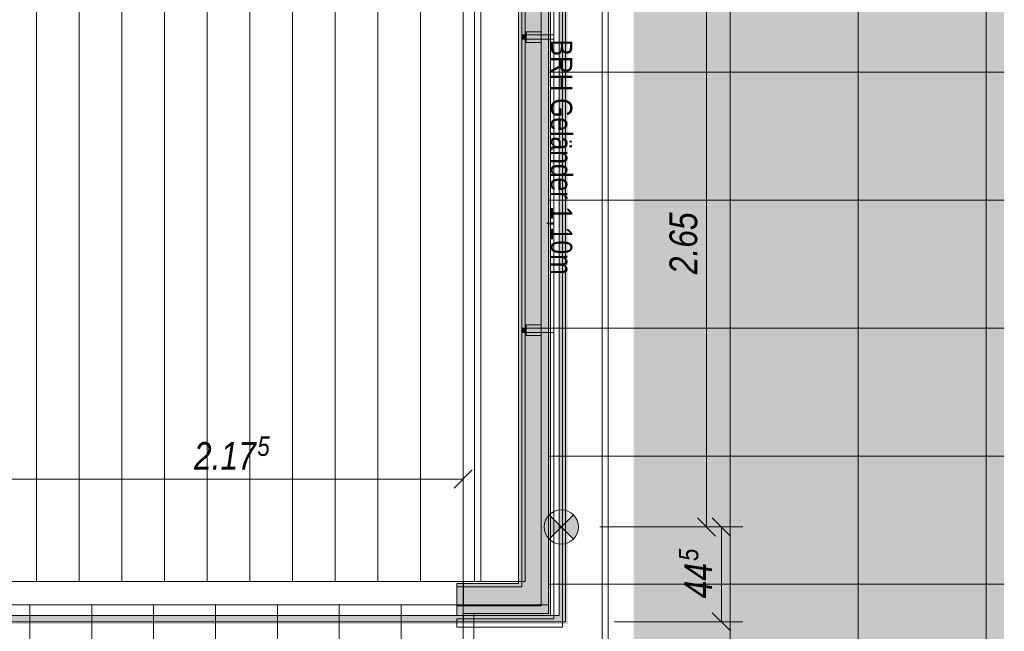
# Model space of a CAD drawing. Extents: x -620 to 300, y 62 to 1112.
# Tile 118 of 226: x -16 to 77, y 260 to 317. Entities that reach past the tile are written whole.
import ezdxf
from ezdxf.lldxf.tags import DXFTag

# ---------------------------------------------------------------- set-up
doc = ezdxf.new("R2010")
doc.units = 0
doc.layers.get('0').update_dxf_attribs({"lineweight": 13})
for name, color, linetype, lineweight, true_color in [('00_ E_ST_Handlaufleuchte', 7, 'Continuous', 13, 0xb2b200), ('00_E_ST_Handlaufleuchte_Bem', 7, 'Continuous', 5, 0x7d7d00), ('00_E_ST_Handlaufleuchte_Kabel', 3, 'Continuous', 18, 0x00ff00), ('00_E_ST_Handlaufleuchte–Handlauf-Position', 7, 'Continuous', 5, 0x0000b2), ('30 -33 Aussenwände- 7 Fassade_ Elemente', 7, 'Continuous', 9, 0x00aacc), ('30 -34 Innenwände- 6 Elemente', 7, 'Continuous', 9, 0xff6633), ('30 -35 Decken- 2.2 Treppen Außen', 9, 'Continuous', 9, 0x808080), ('30 -36 Dächer- 3 Dachbeläge', 7, 'Continuous', 15, 0x9999ff), ('30 -36 Dächer- 4 Dachbekleidungen', 7, 'Continuous', 9, 0xccccff), ('60- 61 allgemeine Ausstattung- 4 Terrassen', 9, 'Continuous', 9, 0x808080), ('70 -72 Beschriftung- 1 Beschriftung allgemein', 7, 'Continuous', 9, 0xff6633), ('iwb_Layout BA_Markierung', 7, 'Continuous', 9, 0xbadcdc)]:
    doc.layers.add(name, color=color, linetype=linetype, lineweight=lineweight, true_color=true_color)
doc.layers.add('70 -71 Achsen- 1 Gebäudeachsen', color=7, linetype='STRICHPUNKT2-A06CPVSFL0', lineweight=18)
doc.styles.get("Standard").update_dxf_attribs({"font": 'ARIALN.TTF'})
tags = doc.linetypes.add('grob-A06CPVSAL0', pattern=[14, 3, -8, 3]).pattern_tags.tags
tags[8:9] = [DXFTag(74, 4), DXFTag(75, 0), DXFTag(340, '0'), DXFTag(46, 0.0), DXFTag(50, 0.0), DXFTag(44, 0.0), DXFTag(45, 0.0)]
tags[6:7] = [DXFTag(74, 4), DXFTag(75, 0), DXFTag(340, '0'), DXFTag(46, 0.0), DXFTag(50, 0.0), DXFTag(44, 0.0), DXFTag(45, 0.0)]
tags[4:5] = [DXFTag(74, 4), DXFTag(75, 0), DXFTag(340, '0'), DXFTag(46, 0.0), DXFTag(50, 0.0), DXFTag(44, 0.0), DXFTag(45, 0.0)]
tags = doc.linetypes.add('STRICHPUNKT2-A06CPVSFL0', pattern=[12.7, 6.35, -3.175, 0, -3.175]).pattern_tags.tags
tags[10:11] = [DXFTag(74, 4), DXFTag(75, 0), DXFTag(340, '0'), DXFTag(46, 0.0), DXFTag(50, 0.0), DXFTag(44, 0.0), DXFTag(45, 0.0)]
tags[8:9] = [DXFTag(74, 4), DXFTag(75, 0), DXFTag(340, '0'), DXFTag(46, 0.0), DXFTag(50, 0.0), DXFTag(44, 0.0), DXFTag(45, 0.0)]
tags[6:7] = [DXFTag(74, 4), DXFTag(75, 0), DXFTag(340, '0'), DXFTag(46, 0.0), DXFTag(50, 0.0), DXFTag(44, 0.0), DXFTag(45, 0.0)]
tags[4:5] = [DXFTag(74, 4), DXFTag(75, 0), DXFTag(340, '0'), DXFTag(46, 0.0), DXFTag(50, 0.0), DXFTag(44, 0.0), DXFTag(45, 0.0)]

# ---------------------------------------------------------------- blocks, each defined once
blk = doc.blocks.new('Polygon-A06CPVS4L0')
at = {"color": 0, "linetype": 'ByBlock', "lineweight": -2, "ltscale": 0.13}
blk.add_solid([(41.831, 86.61), (41.664, 1083.814), (76.501, 86.518), (76.501, 1083.814)], dxfattribs=at)
blk = doc.blocks.new('Referenz-A06CPVSGL0')
at = {"layer": '30 -33 Aussenwände- 7 Fassade_ Elemente', "color": 0, "linetype": 'Continuous', "ltscale": 0.13}
for p, q in [((27.481, 264.653), (27.481, 372.513)), ((31.621, 372.513), (31.621, 264.653)), ((31.621, 264.653), (31.621, 372.513)), ((25.821, 220.253), (25.821, 264.653)), ((25.821, 264.653), (31.621, 264.653)), ((31.621, 264.653), (27.481, 264.653))]:
    blk.add_line(p, q, dxfattribs=at)
at = {"layer": '30 -34 Innenwände- 6 Elemente', "color": 0, "linetype": 'Continuous', "ltscale": 0.13}
for p, q in [((31.621, 372.513), (31.621, 264.653)), ((33.821, 262.453), (33.821, 372.513)), ((34.821, 372.513), (34.821, 261.453)), ((35.421, 260.853), (35.421, 372.513)), ((31.621, 264.653), (25.864, 264.653)), ((25.864, 264.653), (25.864, 262.453)), ((25.864, 262.453), (33.821, 262.453)), ((34.821, 261.453), (25.864, 261.453)), ((25.864, 261.453), (25.864, 260.853)), ((25.864, 260.853), (35.421, 260.853))]:
    blk.add_line(p, q, dxfattribs=at)
at = {"layer": '30 -35 Decken- 2.2 Treppen Außen', "color": 0, "linetype": 'Continuous', "ltscale": 0.13}
for p, q in [((25.821, 264.653), (-137.579, 264.653)), ((-100.96, 264.653), (25.821, 264.653)), ((25.821, 264.653), (25.821, 262.453)), ((25.821, 220.253), (25.821, 264.653)), ((25.821, 262.453), (25.821, 264.653)), ((-137.579, 262.453), (25.821, 262.453)), ((25.821, 262.453), (-101.427, 262.453)), ((-20.579, 262.453), (-14.779, 262.453)), ((-14.779, 262.453), (-8.979, 262.453)), ((-14.779, 222.453), (-14.779, 262.453)), ((-8.979, 262.453), (-3.179, 262.453)), ((-8.979, 222.453), (-8.979, 262.453)), ((-3.179, 262.453), (2.621, 262.453)), ((-3.179, 222.453), (-3.179, 262.453)), ((2.621, 262.453), (8.421, 262.453)), ((2.621, 222.453), (2.621, 262.453)), ((8.421, 262.453), (14.221, 262.453)), ((8.421, 222.453), (8.421, 262.453)), ((14.221, 262.453), (20.021, 262.453)), ((14.221, 222.453), (14.221, 262.453)), ((20.021, 262.453), (25.821, 262.453)), ((20.021, 222.453), (20.021, 262.453)), ((25.821, 261.453), (-137.579, 261.453)), ((-101.64, 261.453), (25.821, 261.453)), ((25.821, 261.453), (25.821, 260.853)), ((25.821, 260.853), (25.821, 261.453)), ((-137.579, 260.853), (25.821, 260.853)), ((25.821, 260.853), (-101.767, 260.853))]:
    blk.add_line(p, q, dxfattribs=at)
at = {"layer": '30 -35 Decken- 2.2 Treppen Außen', "color": 0, "linetype": 'grob-A06CPVSAL0', "ltscale": 0.13}
for p, q in [((25.821, 264.653), (-100.96, 264.653)), ((25.821, 220.253), (25.821, 264.653)), ((25.821, 262.453), (25.821, 264.653)), ((-101.427, 262.453), (25.821, 262.453)), ((-20.579, 262.453), (-14.779, 262.453)), ((-14.779, 262.453), (-8.979, 262.453)), ((-14.779, 222.453), (-14.779, 262.453)), ((-8.979, 262.453), (-3.179, 262.453)), ((-8.979, 222.453), (-8.979, 262.453)), ((-3.179, 262.453), (2.621, 262.453)), ((-3.179, 222.453), (-3.179, 262.453)), ((2.621, 262.453), (8.421, 262.453)), ((2.621, 222.453), (2.621, 262.453)), ((8.421, 262.453), (14.221, 262.453)), ((8.421, 222.453), (8.421, 262.453)), ((14.221, 262.453), (20.021, 262.453)), ((14.221, 222.453), (14.221, 262.453)), ((20.021, 262.453), (25.821, 262.453)), ((20.021, 222.453), (20.021, 262.453))]:
    blk.add_line(p, q, dxfattribs=at)
at = {"layer": '30 -36 Dächer- 3 Dachbeläge', "color": 0, "linetype": 'Continuous', "ltscale": 0.15}
for p, q in [((31.021, 376.053), (31.021, 264.453)), ((34.021, 261.453), (34.021, 376.053)), ((31.021, 264.453), (25.234, 264.453)), ((25.234, 264.453), (25.234, 261.453)), ((25.234, 261.453), (34.021, 261.453))]:
    blk.add_line(p, q, dxfattribs=at)
at = {"layer": '30 -36 Dächer- 3 Dachbeläge', "color": 0, "lineweight": 9}
for p, q in [((31.321, 315.903), (31.721, 315.903)), ((31.721, 315.903), (31.721, 315.503)), ((31.721, 315.503), (31.321, 315.503)), ((31.321, 288.403), (31.721, 288.403)), ((31.721, 288.003), (31.321, 288.003)), ((31.721, 288.403), (31.721, 288.003))]:
    blk.add_line(p, q, dxfattribs=at)
at = {"layer": '30 -36 Dächer- 3 Dachbeläge', "color": 0, "lineweight": 0}
for points in [[(31.021, 264.453), (31.021, 376.053), (34.021, 261.453)], [(34.021, 261.453), (31.021, 376.053), (34.021, 376.053)], [(31.721, 315.503), (31.721, 315.903), (31.321, 315.503)], [(31.321, 315.503), (31.721, 315.903), (31.321, 315.903)], [(31.721, 288.003), (31.721, 288.403), (31.321, 288.003)], [(31.321, 288.003), (31.721, 288.403), (31.321, 288.403)], [(25.234, 261.453), (25.234, 264.453), (31.021, 261.453)], [(31.021, 261.453), (25.234, 264.453), (31.021, 264.453)], [(31.021, 261.453), (31.021, 264.453), (34.021, 261.453)]]:
    blk.add_solid(points, dxfattribs=at)
at = {"layer": '30 -36 Dächer- 4 Dachbekleidungen', "color": 0, "linetype": 'Continuous', "ltscale": 0.13}
for p, q in [((31.321, 376.053), (31.321, 264.153)), ((33.121, 262.353), (33.121, 376.053)), ((34.321, 376.053), (34.321, 261.153)), ((35.121, 260.353), (35.121, 376.053)), ((33.121, 316.203), (31.721, 316.203)), ((31.721, 316.203), (31.721, 315.903)), ((33.121, 315.903), (31.721, 315.903)), ((31.721, 315.903), (31.721, 315.503)), ((33.121, 315.903), (34.321, 315.903)), ((34.321, 315.903), (34.321, 315.503)), ((31.721, 315.503), (33.121, 315.503)), ((31.721, 315.203), (31.721, 315.503)), ((33.121, 315.203), (31.721, 315.203)), ((34.321, 315.503), (33.121, 315.503)), ((33.121, 288.703), (31.721, 288.703)), ((31.721, 288.703), (31.721, 288.403)), ((33.121, 288.403), (31.721, 288.403)), ((31.721, 288.403), (31.721, 288.003)), ((31.721, 288.003), (33.121, 288.003)), ((31.721, 287.703), (31.721, 288.003)), ((33.121, 288.403), (34.321, 288.403)), ((34.321, 288.003), (33.121, 288.003)), ((34.321, 288.403), (34.321, 288.003)), ((33.121, 287.703), (31.721, 287.703)), ((31.321, 264.153), (25.234, 264.153)), ((25.234, 264.153), (25.234, 262.353)), ((25.234, 262.353), (33.121, 262.353)), ((34.321, 261.153), (25.234, 261.153)), ((25.234, 261.153), (25.234, 260.353)), ((25.234, 260.353), (35.121, 260.353))]:
    blk.add_line(p, q, dxfattribs=at)
at = {"layer": '60- 61 allgemeine Ausstattung- 4 Terrassen', "color": 0}
for p, q in [((50.841, 214.053), (50.841, 385.853)), ((38.841, 214.053), (38.841, 376.453)), ((62.841, 214.053), (62.841, 372.853)), ((74.841, 214.053), (74.841, 372.853)), ((-14.159, 264.653), (-14.159, 372.513)), ((-10.159, 264.653), (-10.159, 372.513)), ((-6.159, 264.653), (-6.159, 372.513)), ((-2.159, 264.653), (-2.159, 372.513)), ((1.841, 264.653), (1.841, 372.513)), ((5.841, 264.653), (5.841, 372.513)), ((9.841, 264.653), (9.841, 372.513)), ((13.841, 264.653), (13.841, 372.513)), ((17.841, 264.653), (17.841, 372.513)), ((21.841, 264.653), (21.841, 372.513)), ((25.841, 264.653), (25.841, 372.513)), ((26.901, 264.653), (26.901, 372.513)), ((33.821, 372.513), (33.821, 261.653)), ((33.821, 312.394), (76.533, 312.394)), ((33.821, 300.394), (76.533, 300.394)), ((33.821, 288.394), (76.533, 288.394)), ((33.821, 276.394), (76.533, 276.394)), ((-138.159, 264.653), (26.901, 264.653)), ((33.821, 264.394), (76.533, 264.394)), ((33.821, 261.653), (25.821, 261.653)), ((25.821, 261.653), (25.821, 222.453)), ((26.841, 222.453), (26.841, 261.653))]:
    blk.add_line(p, q, dxfattribs=at)
at = {"layer": '70 -71 Achsen- 1 Gebäudeachsen', "color": 0, "linetype": 'STRICHPUNKT2-A06CPVSFL0', "ltscale": 0.18}
blk.add_line((39.421, 1084.393), (39.421, 84.953), dxfattribs=at)
at = {"layer": '70 -72 Beschriftung- 1 Beschriftung allgemein', "color": 0, "linetype": 'Continuous', "ltscale": 0.13, "insert": (36.047, 315.472), "char_height": 2.01377, "attachment_point": 1, "rotation": 270}
blk.add_mtext('{\\fArial Narrow;BRH Geländer 1,10m}', dxfattribs=at)
blk = doc.blocks.new('Blockreferenz-A06CPVSSL0')
at = {"lineweight": -2}
for points in [[(33.884, 270.891), (35.021, 269.753), (33.884, 268.616), (33.629, 268.949), (33.468, 269.337), (33.413, 269.753), (33.468, 270.17), (33.629, 270.558)], [(35.021, 269.753), (36.159, 270.891), (36.414, 270.558), (36.575, 270.17), (36.63, 269.753), (36.575, 269.337), (36.414, 268.949), (36.159, 268.616)]]:
    blk.add_hatch(color=0, dxfattribs=at).paths.add_polyline_path(points)
at = {"color": 0, "lineweight": -2}
for p, q in [((33.884, 268.616), (36.159, 270.891)), ((33.884, 270.891), (36.159, 268.616))]:
    blk.add_line(p, q, dxfattribs=at)
blk.add_circle((35.021, 269.753), 1.608, dxfattribs=at)
blk = doc.blocks.new('Maß-A06CPVUOL0')
at = {"color": 0, "linetype": 'ByBlock', "lineweight": -2, "ltscale": 0.13}
for p, q in [((50.87, 268.905), (49.173, 270.602)), ((52.021, 269.753), (40.021, 269.753)), ((50.021, 260.853), (50.021, 269.753)), ((50.87, 260.005), (49.173, 261.702)), ((52.021, 260.853), (40.021, 260.853))]:
    blk.add_line(p, q, dxfattribs=at)
at = {"color": 0, "linetype": 'ByBlock', "lineweight": -2, "ltscale": 0.13, "attachment_point": 1, "rotation": 90}
for s, insert, char_height in [('{\\fArial Narrow|b0|i1;5}', (46.035, 266.557), 1.82), ('{\\fArial Narrow|b0|i1;44}', (46.555, 263.062), 2.6)]:
    blk.add_mtext(s, dxfattribs=dict(at, insert=insert, char_height=char_height))
blk = doc.blocks.new('Maß-A06CPVUQL0')
at = {"color": 0, "linetype": 'ByBlock', "lineweight": -2, "ltscale": 0.13}
for p, q in [((47.773, 323.602), (49.47, 321.905)), ((50.621, 322.753), (38.621, 322.753)), ((48.621, 269.753), (48.621, 322.753)), ((47.773, 270.602), (49.47, 268.905)), ((50.621, 269.753), (38.621, 269.753))]:
    blk.add_line(p, q, dxfattribs=at)
at = {"color": 0, "linetype": 'ByBlock', "lineweight": -2, "ltscale": 0.13, "insert": (45.155, 293.459), "char_height": 2.6, "attachment_point": 1, "rotation": 90}
blk.add_mtext('{\\fArial Narrow|b0|i1;2.65}', dxfattribs=at)
blk = doc.blocks.new('Polygon-A06CPVV0L0')
at = {"linetype": 'ByBlock', "lineweight": -2, "ltscale": 0.13}
blk.add_hatch(color=0, dxfattribs=at).paths.add_polyline_path([(-137.579, 261.453), (34.821, 261.453), (34.821, 372.513), (35.621, 372.513), (35.621, 260.653), (-137.579, 260.653)])
blk = doc.blocks.new('Maß-A06CPVVYL0')
at = {"color": 0, "linetype": 'ByBlock', "lineweight": -2, "ltscale": 0.13}
for p, q in [((-17.689, 276.253), (-17.689, 264.253)), ((25.821, 276.253), (25.821, 264.253)), ((-16.84, 275.102), (-18.537, 273.405)), ((26.67, 275.102), (24.973, 273.405)), ((-17.689, 274.253), (25.821, 274.253))]:
    blk.add_line(p, q, dxfattribs=at)
at = {"color": 0, "linetype": 'ByBlock', "lineweight": -2, "ltscale": 0.13, "attachment_point": 1}
for s, insert, char_height in [('{\\fArial Narrow|b0|i1;2.17}', (0.603, 277.72), 2.6), ('{\\fArial Narrow|b0|i1;5}', (6.541, 278.24), 1.82)]:
    blk.add_mtext(s, dxfattribs=dict(at, insert=insert, char_height=char_height))
blk = doc.blocks.new('Polylinie-A06CPVYWL0')
at = {"color": 0, "linetype": 'ByBlock', "lineweight": -2, "ltscale": 0.18}
for points in [[(35.323, 261.053), (35.123, 261.253), (35.323, 372.513), (35.123, 372.513)], [(-111.479, 261.053), (-111.479, 261.253), (35.323, 261.053), (35.123, 261.253)]]:
    blk.add_solid(points, dxfattribs=at)

msp = doc.modelspace()

# ---------------------------------------------------------------- block references
at = {"color": 8, "lineweight": 13, "ltscale": 0.13, "true_color": 0x808080}
msp.add_blockref('Referenz-A06CPVSGL0', (0, 0), dxfattribs=at)
at = {"layer": '00_ E_ST_Handlaufleuchte', "ltscale": 0.13}
msp.add_blockref('Blockreferenz-A06CPVSSL0', (0, 0), dxfattribs=at)
at = {"layer": '00_E_ST_Handlaufleuchte_Bem', "ltscale": 0.13}
for name in ['Maß-A06CPVUQL0', 'Maß-A06CPVVYL0', 'Maß-A06CPVUOL0']:
    msp.add_blockref(name, (0, 0), dxfattribs=at)
at = {"layer": '00_E_ST_Handlaufleuchte_Kabel', "ltscale": 0.18}
msp.add_blockref('Polylinie-A06CPVYWL0', (0, 0), dxfattribs=at)
at = {"layer": '00_E_ST_Handlaufleuchte–Handlauf-Position', "ltscale": 0.13}
msp.add_blockref('Polygon-A06CPVV0L0', (0, 0), dxfattribs=at)
at = {"layer": 'iwb_Layout BA_Markierung', "ltscale": 0.13}
msp.add_blockref('Polygon-A06CPVS4L0', (0, 0), dxfattribs=at)

doc.saveas('drawing.dxf')
